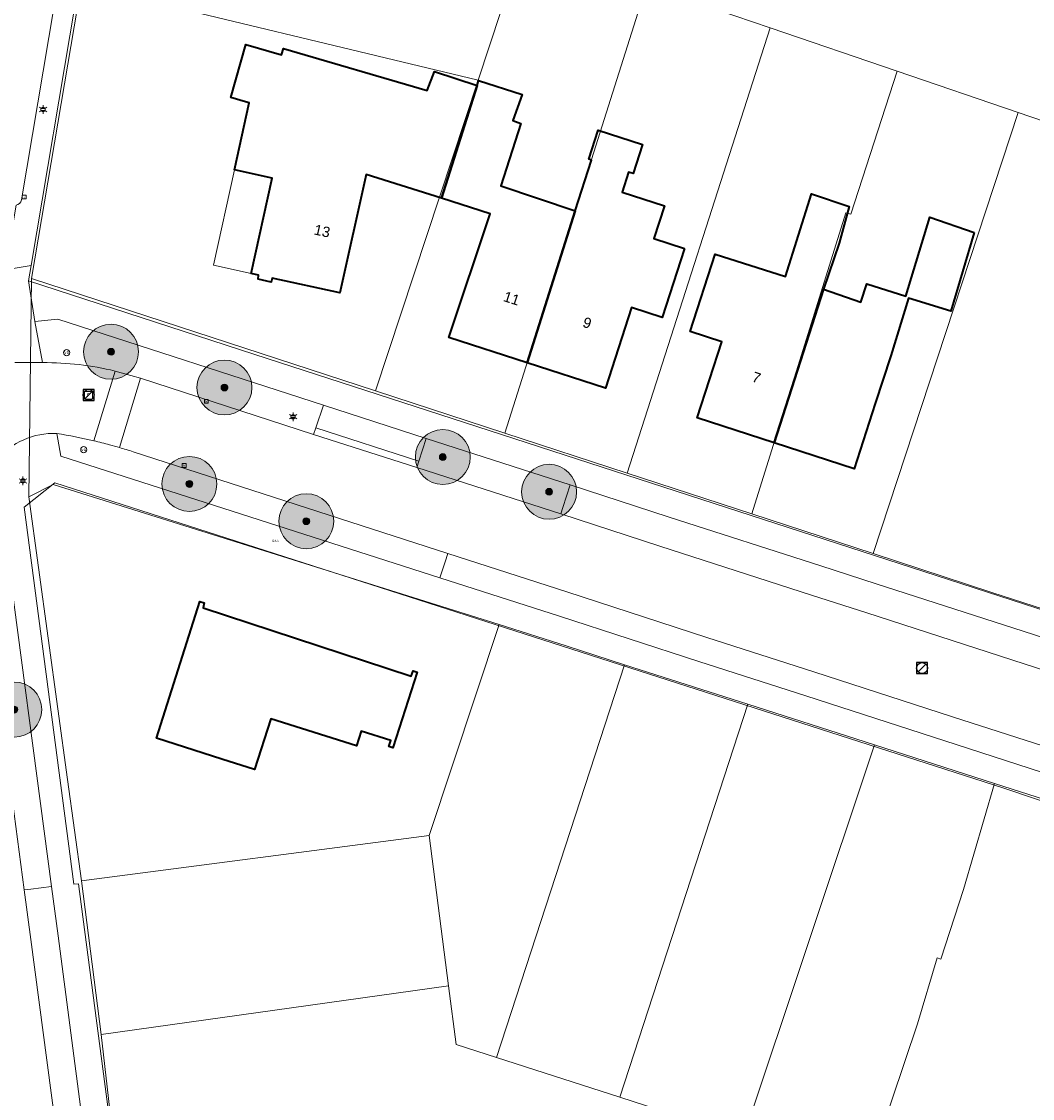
# Model space of a CAD drawing. Header units: metres. Extents: x 163628 to 167676, y 402708 to 405373.
# Tile 117 of 256: x 165497 to 165571, y 403697 to 403776. Entities that reach past the tile are written whole.
import ezdxf
from ezdxf.enums import TextEntityAlignment as Align

# ---------------------------------------------------------------- set-up
doc = ezdxf.new("R2010")
doc.units = ezdxf.units.M
doc.layers.get('0').update_dxf_attribs({"lineweight": 25})
for name, color, linetype, lineweight in [('X-CA190022.004-UO-BGT_Ondergrond$0$GE_203_VGOHaag_Lijn_GEM', 253, 'X-CA190022.004-UO-BGT_Ondergrond$0$Heg', 9), ('X-CA190022.004-UO-BGT_Ondergrond$0$GE_314_WGDRijbaanLokaleweg_Vlak_GEM', 253, 'Continuous', 9), ('X-CA190022.004-UO-BGT_Ondergrond$0$GE_315_WGDRijbaanLokalewegverkeersdrempel_GEM', 253, 'Continuous', 9), ('X-CA190022.004-UO-BGT_Ondergrond$0$GE_317_WGDVoetpad_Vlak_GEM', 253, 'Continuous', 9), ('X-CA190022.004-UO-BGT_Ondergrond$0$GE_322_WGDInrit_Vlak_GEM', 253, 'Continuous', 9), ('X-CA190022.004-UO-BGT_Ondergrond$0$GE_366_OWGBerm_groenvoorziening_Vlak_GEM', 253, 'Continuous', 9), ('X-CA190022.004-UO-BGT_Ondergrond$0$GE_401_OTDErf_Vlak_GEM', 253, 'Continuous', 9), ('X-CA190022.004-UO-BGT_Ondergrond$0$GE_4502_GBKN_Huisnummer_Lijn_GEM', 7, 'Continuous', 9), ('X-CA190022.004-UO-BGT_Ondergrond$0$GE_601_PNDgrondvlakpand_Vlak_MV_GEM', 34, 'Continuous', 35), ('X-CA190022.004-UO-BGT_Ondergrond$0$GE_632_GBILuifel_Inrichtend_Vlak_GEM', 253, 'Continuous', 9), ('X-CA190022.004-UO-BGT_Ondergrond$0$GE_814_BRDVerkeersbord_Punt_GEM', 253, 'Continuous', 9), ('X-CA190022.004-UO-BGT_Ondergrond$0$GE_861_PALLichtmast_Punt_GEM', 253, 'Continuous', 9), ('X-CA190022.004-UO-BGT_Ondergrond$0$GE_884_PutGasput_Punt_GEM', 253, 'Continuous', 9), ('X-CA190022.004-UO-BGT_Ondergrond$0$GE_885_PutInspectieofRioolput_Punt_GEM', 253, 'Continuous', 9), ('X-CA190022.004-UO-BGT_Ondergrond$0$GE_886_PutKolk_Punt_GEM', 253, 'Continuous', 9), ('X-CA190022.004-UO-BGT_Ondergrond$0$N-WE-RI-PUT_INSPECTIE-S', 253, 'Continuous', 9), ('X-CA190022.004-UO-DWM_Beplanting$0$B-WE-GR-BOOM-S AFKOMSTIG UIT BGT', 252, 'Continuous', 0), ('X-CA190022.004-UO-KAD_Percelen$0$B-WE-KG-GRENS_PERCEEL-GV', 150, 'Continuous', 9), ('X-CA190022.004-UO-WHM_Riolering gemeente_NLCS$0$B-WE-RI-PUT-S', 214, 'Continuous', 15)]:
    doc.layers.add(name, color=color, linetype=linetype, lineweight=lineweight)
doc.layers.add('X-CA190022.004-UO-DWM_Beplanting$0$N-GV-GR-GRAS-A-200', color=7, linetype='Continuous')
doc.styles.add('X-CA190022.004-UO-BGT_Ondergrond$0$BGT_NAR', font='arial.ttf', dxfattribs={"height": 1})
doc.styles.add('X-CA190022.004-UO-BGT_Ondergrond$0$NLCS-ISO', font='NLCS-ISO.ttf')
doc.styles.add('X-CA190022.004-UO-BGT_Ondergrond$0$NLCS-ISO-M250-T30', font='NLCS-ISO.ttf', dxfattribs={"height": 0.75})
doc.linetypes.add('X-CA190022.004-UO-BGT_Ondergrond$0$Heg', pattern='A,5,-1.5,[2,dgnlstyle-meierijstad.shx,S=0.007937,R=45,X=0,Y=0],-1.5', length=8)

# ---------------------------------------------------------------- blocks, each defined once
blk = doc.blocks.new('X-CA190022.004-UO-BGT_Ondergrond$0$SRI-KOLK-SO')
at = {"color": 0, "linetype": 'ByBlock', "lineweight": 18}
blk.add_lwpolyline([(-1.125, -1.125), (1.125, -1.125), (1.125, 1.125), (-1.125, 1.125)], close=True, dxfattribs=at)
at = {"color": 0, "linetype": 'ByBlock', "lineweight": 18, "style": 'X-CA190022.004-UO-BGT_Ondergrond$0$NLCS-ISO'}
blk.add_text('k', height=1.5, dxfattribs=at).set_placement((0, 0), align=Align.MIDDLE_CENTER)
blk = doc.blocks.new('X-CA190022.004-UO-BGT_Ondergrond$0$IMGEOKolk')
at = {"xscale": 5, "yscale": 5, "zscale": 5}
blk.add_blockref('X-CA190022.004-UO-BGT_Ondergrond$0$SRI-KOLK-SO', (0, 0), dxfattribs=at)
blk = doc.blocks.new('X-CA190022.004-UO-BGT_Ondergrond$0$SIE-WEG_PAAL_VERKEERSBORD-SO')
at = {"linetype": 'ByBlock', "lineweight": 18}
blk.add_circle((0, 0), 1.5, dxfattribs=at)
at = {"linetype": 'ByBlock', "lineweight": 18, "style": 'X-CA190022.004-UO-BGT_Ondergrond$0$NLCS-ISO'}
blk.add_text('vb', height=1.5, dxfattribs=at).set_placement((0, 0.13), align=Align.MIDDLE_CENTER)
blk = doc.blocks.new('X-CA190022.004-UO-BGT_Ondergrond$0$IMGEOVerkeersbord')
at = {"xscale": 5, "yscale": 5, "zscale": 5}
blk.add_blockref('X-CA190022.004-UO-BGT_Ondergrond$0$SIE-WEG_PAAL_VERKEERSBORD-SO', (0, 0), dxfattribs=at)
blk = doc.blocks.new('X-CA190022.004-UO-BGT_Ondergrond$0$SRI-PUT_INSPECTIEPUT_RIOOLPUT-SO')
at = {"color": 0, "linetype": 'ByBlock', "lineweight": 18}
blk.add_lwpolyline([(-1.12, -1.12), (1.12, -1.12), (1.12, 1.12), (-1.12, 1.12)], close=True, dxfattribs=at)
at = {"color": 0, "linetype": 'ByBlock', "lineweight": 18, "style": 'X-CA190022.004-UO-BGT_Ondergrond$0$NLCS-ISO'}
blk.add_text('r', height=1.5, dxfattribs=at).set_placement((0, 0.28), align=Align.MIDDLE_CENTER)
blk = doc.blocks.new('X-CA190022.004-UO-BGT_Ondergrond$0$IMGEOInspectierioolput')
at = {"layer": 'X-CA190022.004-UO-BGT_Ondergrond$0$N-WE-RI-PUT_INSPECTIE-S', "xscale": 10, "yscale": 10, "zscale": 10}
blk.add_blockref('X-CA190022.004-UO-BGT_Ondergrond$0$SRI-PUT_INSPECTIEPUT_RIOOLPUT-SO', (0, 0), dxfattribs=at)
blk = doc.blocks.new('X-CA190022.004-UO-BGT_Ondergrond$0$N-SIE-WEG_LICHTMAST-SO')
h = blk.add_hatch(color=256)
h.paths.add_polyline_path([(1.16, 0.5, 0.658505), (-1.16, 0.5)])
h.paths.add_polyline_path([(-1.16, -0.5, 0.658505), (1.16, -0.5)])
at = {"flags": 128}
for points in [[(-2.19, 1.27), (-1.1, 0.63)], [(-1.16, 0.5), (1.16, 0.5)], [(0, 1.27), (0, 2.53)], [(1.1, 0.63), (2.19, 1.27)], [(-2.19, -1.27), (-1.1, -0.63)], [(-1.16, -0.5), (1.16, -0.5)], [(0, -1.27), (0, -2.53)], [(2.19, -1.27), (1.1, -0.63)]]:
    blk.add_lwpolyline(points, dxfattribs=at)
at = {"ltscale": 0.5}
blk.add_circle((0, 0), 1.27, dxfattribs=at)
at = {"style": 'X-CA190022.004-UO-BGT_Ondergrond$0$NLCS-ISO'}
blk.add_attdef('TYPE', text='', height=1.8, dxfattribs=at).set_placement((0, 2.53), align=Align.BOTTOM_CENTER)
blk = doc.blocks.new('X-CA190022.004-UO-BGT_Ondergrond$0$IMGEOLichtmastpaal')
at = {"xscale": 5, "yscale": 5, "zscale": 5}
blk.add_blockref('X-CA190022.004-UO-BGT_Ondergrond$0$N-SIE-WEG_LICHTMAST-SO', (0, 6.4), dxfattribs=at)
blk = doc.blocks.new('X-CA190022.004-UO-BGT_Ondergrond$0$IMGEOGasput')
at = {"insert": (-7, 3.4), "char_height": 6, "attachment_point": 1, "style": 'X-CA190022.004-UO-BGT_Ondergrond$0$NLCS-ISO-M250-T30'}
blk.add_mtext_dynamic_manual_height_columns('GAS', width=7.484, gutter_width=3.75, heights=[0], dxfattribs=at)
blk = doc.blocks.new('X-CA190022.004-UO-WHM_Riolering gemeente_NLCS$0$B-SRI-PUT_BETON-SO')
blk.add_line((-1.41, -1.41), (1.41, 1.41))
at = {"lineweight": -3, "flags": 128}
blk.add_lwpolyline([(2, -2), (2, 2), (-2, 2), (-2, -2)], close=True, dxfattribs=at)
at = {"lineweight": -3}
blk.add_circle((0, 0), 2, dxfattribs=at)
blk = doc.blocks.new('X-CA190022.004-UO-DWM_Beplanting$0$SGR-BOOM_01-SO')
at = {"linetype": 'ByBlock', "lineweight": 18}
h = blk.add_hatch(color=0, dxfattribs=at)
h.dxf.hatch_style = 1
edge = h.paths.add_edge_path()
edge.add_arc((0, 0), 0.25, 0, 360)
at = {"color": 0, "linetype": 'ByBlock', "lineweight": 18}
for radius in [2, 0.25]:
    blk.add_circle((0, 0), radius, dxfattribs=at)
blk = doc.blocks.new('X-CA190022.004-UO-DWM_Beplanting$0$IMGEOBoom')
at = {"transparency": 33554457}
h = blk.add_hatch(color=256, dxfattribs=at)
h.dxf.hatch_style = 1
edge = h.paths.add_edge_path()
edge.add_arc((0, 0), 100, 0, 360)
edge = h.paths.add_edge_path(flags=17)
edge.add_arc((0, 0), 12.5, 0, 360)
h = blk.add_hatch()
h.set_pattern_fill('ANGLE', color=256)
h.set_pattern_definition([(0, (0, 0), (0, 6.985), [5.08, -1.905]), (90, (0, 0), (-6.985, 4e-16), [5.08, -1.905])])
edge = h.paths.add_edge_path(flags=17)
edge.add_arc((0, 0), 12.5, 0, 360)
at = {"layer": 'X-CA190022.004-UO-DWM_Beplanting$0$N-GV-GR-GRAS-A-200'}
h = blk.add_hatch(color=256, dxfattribs=at)
h.dxf.hatch_style = 1
edge = h.paths.add_edge_path(flags=17)
edge.add_arc((0, 0), 12.5, 0, 360)
at = {"xscale": 50, "yscale": 50, "zscale": 50}
blk.add_blockref('X-CA190022.004-UO-DWM_Beplanting$0$SGR-BOOM_01-SO', (0, 0), dxfattribs=at)

msp = doc.modelspace()

# ---------------------------------------------------------------- linework, layer by layer
at = {"layer": 'X-CA190022.004-UO-BGT_Ondergrond$0$GE_203_VGOHaag_Lijn_GEM'}
for p, q in [((165500.882, 403777.188), (165497.641, 403758.03)), ((165497.641, 403758.03), (165497.45, 403756.9)), ((165497.45, 403756.9), (165513.858, 403751.578))]:
    msp.add_line(p, q, dxfattribs=at)
at = {"layer": 'X-CA190022.004-UO-BGT_Ondergrond$0$GE_314_WGDRijbaanLokaleweg_Vlak_GEM', "flags": 128}
for points in [[(165499.324, 403776.916), (165496.943, 403762.795)], [(165496.454, 403750.975), (165498.478, 403750.961)], [(165503.756, 403750.347), (165502.207, 403745.274)], [(165504.078, 403744.781), (165505.595, 403749.835), (165518.206, 403745.737), (165525.715, 403743.324), (165536.191, 403739.951), (165543.397, 403737.617), (165554.451, 403734.047), (165558.465, 403732.758)], [(165558.465, 403732.758), (165569.917, 403729.052), (165576.242, 403727.021), (165616.413, 403714.059), (165616.446, 403714.048), (165616.479, 403714.037), (165613.666, 403709.408), (165613.538, 403709.446), (165589.585, 403717.185), (165585.832, 403718.403), (165575.37, 403721.78), (165564.708, 403725.203), (165554.608, 403728.461), (165546.824, 403730.963), (165536.643, 403734.275), (165527.982, 403737.067), (165505.063, 403744.479)], [(165508.248, 403587.936), (165506.744, 403599.399), (165505.352, 403609.924), (165504.617, 403615.349), (165504.076, 403619.556), (165502.618, 403630.557), (165501.29, 403640.792), (165499.464, 403654.618), (165498.68, 403660.631), (165496.874, 403674.315), (165496.084, 403680.315), (165494.298, 403693.907), (165493.103, 403702.939), (165491.476, 403715.463), (165490.943, 403719.378), (165488.642, 403736.782), (165493.84, 403737.479), (165497.13, 403712.6), (165497.61, 403708.99), (165499.405, 403695.452), (165500.625, 403686.139), (165501.919, 403676.397), (165502.497, 403671.863)]]:
    msp.add_lwpolyline(points, dxfattribs=at)
at = {"layer": 'X-CA190022.004-UO-BGT_Ondergrond$0$GE_314_WGDRijbaanLokaleweg_Vlak_GEM', "extrusion": (0, 0, -1)}
for centre, radius, start, end in [((-165496.487, 403762.872), 0.462, 189.55345, 263.08374), ((-165498.562, 403728.693), 22.268, 89.78315, 103.48786)]:
    msp.add_arc(centre, radius, start, end, dxfattribs=at)
at = {"layer": 'X-CA190022.004-UO-BGT_Ondergrond$0$GE_314_WGDRijbaanLokaleweg_Vlak_GEM'}
for centre, radius, start, end in [((165499.291, 403740.33), 5.478, 87.74536, 139.41445), ((165493.709, 403709.127), 37.132, 76.77095, 81.01757), ((165493.914, 403709.873), 36.358, 72.1427, 73.76633)]:
    msp.add_arc(centre, radius, start, end, dxfattribs=at)
at = {"layer": 'X-CA190022.004-UO-BGT_Ondergrond$0$GE_315_WGDRijbaanLokalewegverkeersdrempel_GEM', "flags": 128}
for points in [[(165502.207, 403745.274), (165503.756, 403750.347), (165504.894, 403750.03), (165505.595, 403749.835)], [(165505.595, 403749.835), (165504.078, 403744.781)]]:
    msp.add_lwpolyline(points, dxfattribs=at)
at = {"layer": 'X-CA190022.004-UO-BGT_Ondergrond$0$GE_315_WGDRijbaanLokalewegverkeersdrempel_GEM'}
for centre, radius, start, end in [((165494.108, 403710.74), 35.471, 74.8916, 76.80076), ((165494.396, 403711.761), 34.41, 73.65745, 74.91155)]:
    msp.add_arc(centre, radius, start, end, dxfattribs=at)
at = {"layer": 'X-CA190022.004-UO-BGT_Ondergrond$0$GE_317_WGDVoetpad_Vlak_GEM', "flags": 128}
for points in [[(165496.943, 403762.795), (165499.324, 403776.916), (165499.817, 403776.833), (165500.534, 403781.084), (165500.041, 403781.167), (165502.576, 403796.203), (165502.605, 403796.375), (165503.098, 403796.292), (165503.734, 403800.065), (165503.241, 403800.148), (165502.917, 403808.095), (165502.917, 403808.118), (165502.917, 403808.141), (165504.57, 403806.727)], [(165504.57, 403806.727), (165504.809, 403800.559), (165504.776, 403799.861), (165504.133, 403796.118), (165504.103, 403795.945), (165500.882, 403777.188), (165497.641, 403758.03), (165495.753, 403757.704), (165496.543, 403762.413)], [(165490.636, 403756.481), (165490.63, 403756.526), (165490.625, 403756.57), (165495.753, 403757.704), (165497.641, 403758.03), (165497.45, 403756.9)], [(165497.45, 403756.9), (165497.902, 403753.954), (165498.478, 403750.961), (165496.454, 403750.975)], [(165513.858, 403751.578), (165618.71, 403717.57), (165617.692, 403715.99), (165576.923, 403729.134), (165570.607, 403731.17), (165559.151, 403734.858), (165555.132, 403736.176), (165544.095, 403739.721), (165536.878, 403742.069), (165526.406, 403745.445), (165518.922, 403747.852), (165499.586, 403754.119), (165497.902, 403753.954), (165497.45, 403756.9), (165513.858, 403751.578)], [(165499.507, 403745.804), (165499.802, 403744.142), (165527.39, 403735.292), (165536.092, 403732.506)], [(165515.779, 403586.237), (165510.784, 403624.183), (165509.958, 403630.479), (165508.282, 403643.285), (165506.316, 403643.026), (165506.165, 403644.069), (165508.145, 403644.335), (165506.411, 403657.508), (165505.91, 403661.403), (165504.487, 403672.142), (165503.883, 403676.648), (165502.617, 403686.395), (165501.39, 403695.703), (165499.616, 403709.264), (165499.12, 403712.854), (165495.606, 403739.366), (165495.022, 403743.774), (165495.076, 403743.834), (165495.131, 403743.894)], [(165575.51, 403717.631), (165568.37, 403720.015), (165499.362, 403742.219), (165497.139, 403740.435), (165500.752, 403713.009), (165501.1, 403713.044), (165515.716, 403601.922), (165515.576, 403601.9), (165517.633, 403586.112)], [(165536.092, 403732.506), (165546.243, 403729.225), (165554.025, 403726.707), (165564.144, 403723.441), (165574.785, 403720.012)]]:
    msp.add_lwpolyline(points, dxfattribs=at)
at = {"layer": 'X-CA190022.004-UO-BGT_Ondergrond$0$GE_317_WGDVoetpad_Vlak_GEM'}
msp.add_arc((165496.487, 403762.872), 0.462, 276.91626, 350.44655, dxfattribs=at)
at = {"layer": 'X-CA190022.004-UO-BGT_Ondergrond$0$GE_317_WGDVoetpad_Vlak_GEM', "extrusion": (0, 0, -1)}
msp.add_arc((-165499.291, 403740.33), 5.478, 40.58555, 92.25464, dxfattribs=at)
at = {"layer": 'X-CA190022.004-UO-BGT_Ondergrond$0$GE_322_WGDInrit_Vlak_GEM', "flags": 128}
for points in [[(165518.922, 403747.852), (165526.406, 403745.445), (165525.87, 403743.799), (165518.366, 403746.211), (165518.922, 403747.852)], [(165518.366, 403746.211), (165525.87, 403743.799), (165525.715, 403743.324), (165518.206, 403745.737), (165518.366, 403746.211)]]:
    msp.add_lwpolyline(points, dxfattribs=at)
at = {"layer": 'X-CA190022.004-UO-BGT_Ondergrond$0$GE_366_OWGBerm_groenvoorziening_Vlak_GEM', "flags": 128}
for points in [[(165497.902, 403753.954), (165499.586, 403754.119), (165518.922, 403747.852), (165518.366, 403746.211), (165518.206, 403745.737), (165505.595, 403749.835), (165504.894, 403750.03), (165503.756, 403750.347)], [(165498.478, 403750.961), (165497.902, 403753.954)], [(165505.063, 403744.479), (165527.982, 403737.067), (165527.781, 403736.466), (165527.39, 403735.292), (165499.802, 403744.142), (165499.507, 403745.804)], [(165526.406, 403745.445), (165536.878, 403742.069), (165536.345, 403740.427), (165536.191, 403739.951), (165525.715, 403743.324), (165525.87, 403743.799), (165526.406, 403745.445)], [(165495.606, 403739.366), (165499.12, 403712.854), (165497.626, 403712.663), (165497.13, 403712.6), (165493.84, 403737.479), (165493.748, 403738.169), (165493.625, 403739.102), (165495.606, 403739.366)]]:
    msp.add_lwpolyline(points, dxfattribs=at)
at = {"layer": 'X-CA190022.004-UO-BGT_Ondergrond$0$GE_366_OWGBerm_groenvoorziening_Vlak_GEM'}
msp.add_arc((165498.562, 403728.693), 22.268, 76.51214, 90.21685, dxfattribs=at)
at = {"layer": 'X-CA190022.004-UO-BGT_Ondergrond$0$GE_366_OWGBerm_groenvoorziening_Vlak_GEM', "extrusion": (0, 0, -1)}
for centre, radius, start, end in [((-165493.709, 403709.127), 37.132, 98.98243, 103.22905), ((-165494.108, 403710.74), 35.471, 103.19924, 105.1084), ((-165494.396, 403711.761), 34.41, 105.08845, 106.34255), ((-165493.914, 403709.873), 36.358, 106.23367, 107.8573)]:
    msp.add_arc(centre, radius, start, end, dxfattribs=at)
at = {"layer": 'X-CA190022.004-UO-BGT_Ondergrond$0$GE_401_OTDErf_Vlak_GEM', "flags": 128}
for points in [[(165618.71, 403717.57), (165513.858, 403751.578), (165497.45, 403756.9), (165497.641, 403758.03), (165500.882, 403777.188), (165504.103, 403795.945), (165504.133, 403796.118), (165504.776, 403799.861), (165504.809, 403800.559), (165504.57, 403806.727), (165504.507, 403808.362), (165510.227, 403815.032), (165519.066, 403825.532), (165523.788, 403831.058), (165539.384, 403849.311), (165544.889, 403855.755), (165549.443, 403861.087), (165549.566, 403860.988), (165557.099, 403869.372), (165560.381, 403866.57), (165568.491, 403859.579), (165570.767, 403862.036)], [(165533.741, 403750.935), (165528.04, 403752.78), (165531.06, 403761.79), (165527.51, 403762.912), (165522.04, 403764.64), (165520.12, 403756.03), (165515.19, 403757.11), (165515.11, 403756.8), (165514.17, 403757.02), (165514.2, 403757.32), (165513.66, 403757.45), (165515.188, 403764.377), (165512.438, 403764.984), (165513.505, 403769.856), (165513.247, 403769.932), (165512.17, 403770.25), (165513.27, 403774.09), (165515.87, 403773.36), (165516, 403773.82), (165526.468, 403770.758), (165526.991, 403772.126), (165530.101, 403771.111), (165530.208, 403771.473), (165533.393, 403770.474), (165532.712, 403768.584), (165533.279, 403768.366), (165531.834, 403763.822), (165537.23, 403762.006), (165538.441, 403765.685), (165538.242, 403765.749), (165538.925, 403767.861), (165542.141, 403766.82), (165541.458, 403764.708), (165541.134, 403764.812), (165540.66, 403763.347), (165543.733, 403762.353), (165542.969, 403759.993), (165545.211, 403759.268), (165543.58, 403754.24), (165541.34, 403754.97), (165539.44, 403749.09), (165533.741, 403750.935)], [(165557.189, 403762.323), (165556.46, 403759.645), (165555.306, 403756.302), (165558.038, 403755.359), (165558.479, 403756.693), (165561.31, 403755.797), (165563.052, 403761.534), (165566.281, 403760.434), (165564.59, 403754.701), (165561.513, 403755.644), (165560.216, 403751.452), (165559.09, 403747.98), (165557.55, 403743.23), (165551.717, 403745.122), (165546.11, 403746.94), (165547.915, 403752.483), (165545.607, 403753.232), (165547.428, 403758.842), (165552.547, 403757.222), (165554.439, 403763.234), (165557.189, 403762.323)], [(165587.921, 403640.091), (165586.643, 403629.311), (165582.83, 403585.64), (165538.271, 403585.962), (165517.86, 403586.11), (165517.633, 403586.112), (165515.576, 403601.9), (165515.716, 403601.922), (165501.1, 403713.044), (165500.752, 403713.009), (165497.139, 403740.435), (165499.362, 403742.219), (165568.37, 403720.015), (165575.51, 403717.631), (165575.535, 403717.692), (165588.421, 403713.522), (165588.475, 403713.661), (165611.82, 403706.2), (165605.99, 403696.19)], [(165511.52, 403722.12), (165506.76, 403723.63), (165509.91, 403733.57), (165510.24, 403733.48), (165510.16, 403733.12), (165525.31, 403728.14), (165525.44, 403728.54), (165525.73, 403728.44), (165524.22, 403723.68), (165523.982, 403722.925), (165523.677, 403723.022), (165523.821, 403723.477), (165521.667, 403724.16), (165521.324, 403723.078), (165515.08, 403725.056), (165513.91, 403721.364), (165511.52, 403722.12)]]:
    msp.add_lwpolyline(points, dxfattribs=at)
at = {"layer": 'X-CA190022.004-UO-BGT_Ondergrond$0$GE_601_PNDgrondvlakpand_Vlak_MV_GEM', "flags": 128}
for points in [[(165530.101, 403771.111), (165527.51, 403762.912), (165522.04, 403764.64), (165520.12, 403756.03), (165515.19, 403757.11), (165515.11, 403756.8), (165514.17, 403757.02), (165514.2, 403757.32), (165513.66, 403757.45), (165515.188, 403764.377), (165512.438, 403764.984), (165513.505, 403769.856), (165513.247, 403769.932), (165512.17, 403770.25), (165513.27, 403774.09), (165515.87, 403773.36), (165516, 403773.82), (165526.468, 403770.758), (165526.991, 403772.126), (165530.101, 403771.111)], [(165537.23, 403762.006), (165533.741, 403750.935), (165528.04, 403752.78), (165531.06, 403761.79), (165527.51, 403762.912), (165530.101, 403771.111), (165530.208, 403771.473), (165533.393, 403770.474), (165532.712, 403768.584), (165533.279, 403768.366), (165531.834, 403763.822), (165537.23, 403762.006)], [(165545.211, 403759.268), (165543.58, 403754.24), (165541.34, 403754.97), (165539.44, 403749.09), (165533.741, 403750.935), (165537.23, 403762.006), (165538.441, 403765.685), (165538.242, 403765.749), (165538.925, 403767.861), (165542.141, 403766.82), (165541.458, 403764.708), (165541.134, 403764.812), (165540.66, 403763.347), (165543.733, 403762.353), (165542.969, 403759.993), (165545.211, 403759.268)], [(165555.306, 403756.302), (165551.717, 403745.122), (165546.11, 403746.94), (165547.915, 403752.483), (165545.607, 403753.232), (165547.428, 403758.842), (165552.547, 403757.222), (165554.439, 403763.234), (165557.189, 403762.323), (165556.46, 403759.645), (165555.306, 403756.302)], [(165566.281, 403760.434), (165564.59, 403754.701), (165561.513, 403755.644), (165560.216, 403751.452), (165559.09, 403747.98), (165557.55, 403743.23), (165551.717, 403745.122), (165555.306, 403756.302), (165558.038, 403755.359), (165558.479, 403756.693), (165561.31, 403755.797), (165563.052, 403761.534), (165566.281, 403760.434)], [(165511.52, 403722.12), (165506.76, 403723.63), (165509.91, 403733.57), (165510.24, 403733.48), (165510.16, 403733.12), (165525.31, 403728.14), (165525.44, 403728.54), (165525.73, 403728.44), (165524.22, 403723.68), (165523.982, 403722.925), (165523.677, 403723.022), (165523.821, 403723.477), (165521.667, 403724.16), (165521.324, 403723.078), (165515.08, 403725.056), (165513.91, 403721.364), (165511.52, 403722.12)]]:
    msp.add_lwpolyline(points, dxfattribs=at)
at = {"layer": 'X-CA190022.004-UO-BGT_Ondergrond$0$GE_632_GBILuifel_Inrichtend_Vlak_GEM', "flags": 128}
msp.add_lwpolyline([(165513.66, 403757.45), (165510.918, 403758.046), (165512.438, 403764.984), (165515.188, 403764.377), (165513.66, 403757.45)], dxfattribs=at)
at = {"layer": 'X-CA190022.004-UO-KAD_Percelen$0$B-WE-KG-GRENS_PERCEEL-GV', "flags": 128}
for points in [[(165504.844, 403800.527), (165508.106, 403797.714), (165522.913, 403785.06), (165527.134, 403783.618), (165533.461, 403781.456), (165542.433, 403778.391), (165551.438, 403775.314), (165560.686, 403772.154), (165569.488, 403769.147), (165585.605, 403763.64), (165587.293, 403765.569), (165554.805, 403788.459), (165529.822, 403806.116), (165526.482, 403808.476), (165520.844, 403812.49), (165513.086, 403818.38), (165506.675, 403810.853), (165506.255, 403808.382), (165505.737, 403807.777), (165506.103, 403807.463)], [(165501.285, 403778.462), (165530.17, 403771.502), (165533.461, 403781.456), (165527.134, 403783.618), (165522.913, 403785.06), (165508.106, 403797.714), (165504.844, 403800.527)], [(165522.699, 403748.901), (165532.122, 403745.822), (165542.433, 403778.391), (165533.461, 403781.456), (165530.17, 403771.502)], [(165530.17, 403771.502), (165501.285, 403778.462), (165501.252, 403778.269), (165497.667, 403757.082), (165522.699, 403748.901)], [(165532.122, 403745.822), (165541.033, 403742.91), (165551.438, 403775.314), (165542.433, 403778.391)], [(165560.686, 403772.154), (165551.438, 403775.314), (165541.033, 403742.91), (165550.1, 403739.947), (165556.944, 403761.853), (165557.295, 403761.768)], [(165569.488, 403769.147), (165560.686, 403772.154), (165557.295, 403761.768), (165556.944, 403761.853), (165550.1, 403739.947), (165558.926, 403737.062)], [(165585.605, 403763.64), (165569.488, 403769.147), (165558.926, 403737.062), (165567.579, 403734.234), (165574.402, 403732.035), (165583.673, 403761.464)], [(165549.815, 403726.102), (165559.019, 403723.148), (165567.77, 403720.338), (165583.063, 403715.431), (165584.913, 403714.837), (165592.167, 403712.46), (165611.82, 403706.2), (165618.794, 403717.691), (165602.696, 403722.916), (165588.559, 403727.473), (165574.402, 403732.035), (165567.579, 403734.234), (165558.926, 403737.062), (165550.1, 403739.947), (165541.033, 403742.91), (165532.122, 403745.822), (165522.699, 403748.901), (165497.667, 403757.082), (165497.474, 403741.197), (165499.244, 403742.085), (165531.706, 403731.915), (165536.581, 403730.362), (165540.834, 403728.985)], [(165526.621, 403716.57), (165531.706, 403731.915), (165499.244, 403742.085), (165497.474, 403741.197), (165500.292, 403720.626), (165501.297, 403713.26)], [(165531.706, 403731.915), (165526.621, 403716.57), (165528.033, 403705.631), (165528.584, 403701.357), (165531.507, 403700.415), (165540.834, 403728.985), (165536.581, 403730.362)], [(165540.834, 403728.985), (165531.507, 403700.415), (165540.501, 403697.517), (165549.815, 403726.102)], [(165540.501, 403697.517), (165543.251, 403696.631), (165549.495, 403694.619), (165559.019, 403723.148), (165549.815, 403726.102)], [(165559.019, 403723.148), (165549.495, 403694.619), (165551.192, 403694.072), (165558.419, 403691.743), (165562.15, 403702.87), (165563.6, 403707.65), (165563.86, 403707.57), (165565.51, 403712.63), (165567.77, 403720.338)], [(165567.77, 403720.338), (165565.51, 403712.63), (165563.86, 403707.57), (165563.6, 403707.65), (165562.15, 403702.87), (165558.419, 403691.743), (165573.91, 403686.751), (165583.063, 403715.431)], [(165528.033, 403705.631), (165526.621, 403716.57), (165501.297, 403713.26), (165502.751, 403702.09)], [(165503.967, 403691.284), (165504.158, 403691.31), (165543.251, 403696.631), (165540.501, 403697.517), (165531.507, 403700.415), (165528.584, 403701.357), (165528.033, 403705.631), (165502.751, 403702.09)]]:
    msp.add_lwpolyline(points, close=True, dxfattribs=at)
msp.add_lwpolyline([(165503.967, 403691.284), (165502.751, 403702.09), (165501.297, 403713.26), (165500.292, 403720.626), (165497.474, 403741.197), (165497.667, 403757.082), (165501.252, 403778.269)], dxfattribs=at)

# ---------------------------------------------------------------- block references
at = {"layer": 'X-CA190022.004-UO-BGT_Ondergrond$0$GE_814_BRDVerkeersbord_Punt_GEM', "xscale": 0.03, "yscale": 0.03, "zscale": 0.02}
for p in [(165500.23, 403751.689), (165501.474, 403744.62)]:
    msp.add_blockref('X-CA190022.004-UO-BGT_Ondergrond$0$IMGEOVerkeersbord', p, dxfattribs=at)
at = {"layer": 'X-CA190022.004-UO-BGT_Ondergrond$0$GE_861_PALLichtmast_Punt_GEM', "xscale": 0.025, "yscale": 0.025, "zscale": 0.025}
for p in [(165498.513, 403769.212), (165516.712, 403746.862), (165497.044, 403742.189)]:
    msp.add_blockref('X-CA190022.004-UO-BGT_Ondergrond$0$IMGEOLichtmastpaal', p, dxfattribs=at)
at = {"layer": 'X-CA190022.004-UO-BGT_Ondergrond$0$GE_884_PutGasput_Punt_GEM', "xscale": 0.03, "yscale": 0.03, "zscale": 0.02}
msp.add_blockref('X-CA190022.004-UO-BGT_Ondergrond$0$IMGEOGasput', (165515.374, 403737.989), dxfattribs=at)
at = {"layer": 'X-CA190022.004-UO-BGT_Ondergrond$0$GE_885_PutInspectieofRioolput_Punt_GEM', "xscale": 0.025, "yscale": 0.025, "zscale": 0.025}
msp.add_blockref('X-CA190022.004-UO-BGT_Ondergrond$0$IMGEOInspectierioolput', (165501.817, 403748.573), dxfattribs=at)
at = {"layer": 'X-CA190022.004-UO-BGT_Ondergrond$0$GE_886_PutKolk_Punt_GEM', "xscale": 0.025, "yscale": 0.025, "zscale": 0.025}
for p in [(165497.141, 403763.008), (165510.398, 403748.142), (165508.778, 403743.473)]:
    msp.add_blockref('X-CA190022.004-UO-BGT_Ondergrond$0$IMGEOKolk', p, dxfattribs=at)
at = {"layer": 'X-CA190022.004-UO-DWM_Beplanting$0$B-WE-GR-BOOM-S AFKOMSTIG UIT BGT', "xscale": 0.02, "yscale": 0.02, "zscale": 0.02}
for p in [(165503.457, 403751.748), (165511.714, 403749.149), (165527.609, 403744.092), (165509.162, 403742.13), (165535.346, 403741.56), (165517.673, 403739.423), (165496.419, 403725.719)]:
    msp.add_blockref('X-CA190022.004-UO-DWM_Beplanting$0$IMGEOBoom', p, dxfattribs=at)
at = {"layer": 'X-CA190022.004-UO-WHM_Riolering gemeente_NLCS$0$B-WE-RI-PUT-S', "xscale": 0.2, "yscale": 0.2, "zscale": 0.2}
for p in [(165501.824, 403748.608), (165562.496, 403728.736)]:
    msp.add_blockref('X-CA190022.004-UO-WHM_Riolering gemeente_NLCS$0$B-SRI-PUT_BETON-SO', p, dxfattribs=at)

# ---------------------------------------------------------------- texts
at = {"layer": 'X-CA190022.004-UO-BGT_Ondergrond$0$GE_4502_GBKN_Huisnummer_Lijn_GEM', "style": 'X-CA190022.004-UO-BGT_Ondergrond$0$BGT_NAR'}
for s, rotation, p in [('13', 347.6, (165518.829, 403760.536)), ('11', 342.1, (165532.621, 403755.632)), ('9', 342.1, (165538.119, 403753.852)), ('7', 342.1, (165550.442, 403749.872))]:
    msp.add_text(s, height=0.75, rotation=rotation, dxfattribs=at).set_placement(p, align=Align.MIDDLE_CENTER)

doc.saveas('drawing.dxf')
